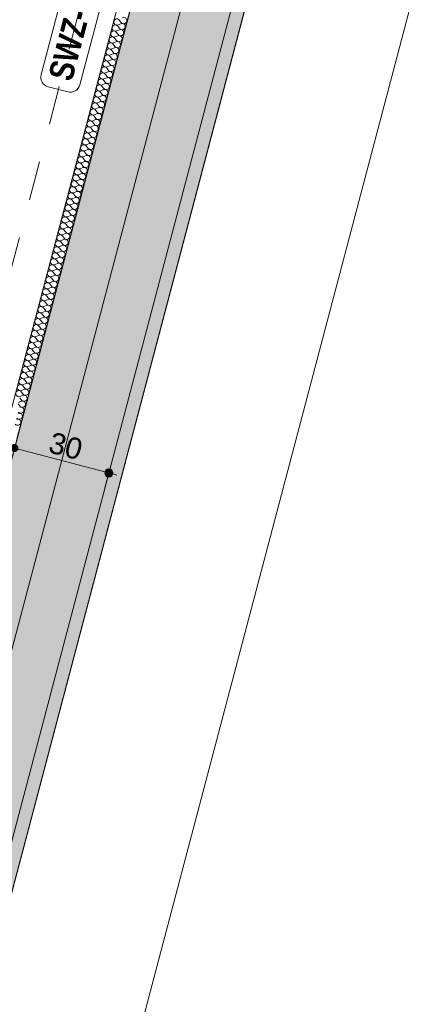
# Model space of a CAD drawing. Header units: millimetres. Extents: x -176817 to 18864955, y -12996033 to 201123.
# Tile 193 of 256: x 164863 to 166060, y -2503 to 523. Entities that reach past the tile are written whole.
import ezdxf

# ---------------------------------------------------------------- set-up
doc = ezdxf.new("R2010")
doc.units = ezdxf.units.MM
doc.header["$MEASUREMENT"] = 0
doc.linetypes.add('Przerywana', pattern=[240, 120, -120])
for name, color, linetype in [('210-A Strefy', 7, 'Continuous'), ('213-A Wymiarowanie wewnętrzne', 7, 'Continuous'), ('215-A Wymiarowanie wewnętrzne 1_50', 7, 'Continuous'), ('230-A Ściany wewnętrzne', 7, 'Continuous'), ('292-PPOŻ - Linie', 7, 'Continuous'), ('299- A Etykiety ścian', 7, 'Continuous'), ('450-K Belki', 7, 'Continuous'), ('460-K Stropy', 7, 'Continuous')]:
    doc.layers.add(name, color=color, linetype=linetype)
doc.styles.add('STYL_AUTOMATYCZNY_4', font='arial.ttf')
doc.styles.add('STYL_AUTOMATYCZNY_6', font='ARIALN.TTF')
doc.linetypes.add('PPOŻ REI 60', pattern='A,0,[3,TKI_PWY_A_AR_PAB_RZ_KN02_03_04_ Poziom +1 - fragment A1.Shx,S=3.968254,R=0,X=0,Y=0],-505,0', length=505)
doc.dimstyles.new('STYL_AUTOMATYCZNY__3', dxfattribs={"dimtxt": 64.999998, "dimasz": 47.5, "dimexe": 0.18, "dimexo": 0.0625, "dimgap": 0, "dimtad": 1, "dimdec": 1, "dimlfac": 0.1, "dimzin": 0, "dimdsep": 46, "dimtxsty": 'STYL_AUTOMATYCZNY_4', "dimblk": 'ARROWHEAD_11', "dimblk1": 'ARROWHEAD_11', "dimblk2": 'ARROWHEAD_11', "dimcen": 0.09, "dimclrd": 30, "dimclre": 30, "dimclrt": 30, "dimazin": 0, "dimtfac": 1, "dimtdec": 4, "dimtmove": 0, "dimatfit": 3, "dimfxl": 0, "dimtolj": 1, "dimtzin": 0, "dimarcsym": 0})

# ---------------------------------------------------------------- blocks, each defined once
blk = doc.blocks.new('Strop_10_2', base_point=(162764.6, -8683.8))
at = {"layer": '460-K Stropy', "color": 255, "linetype": 'Continuous', "lineweight": 0, "flags": 128}
blk.add_lwpolyline([(162764.6, -8683.8), (182194.5, -13810.9), (186627.6, 2989.1), (167197.7, 8116.1), (167169.6, 8009.8), (164703.7, -1335.4)], close=True, dxfattribs=at)
blk = doc.blocks.new('Strop_11_2', base_point=(159006, 3881))
at = {"layer": '460-K Stropy', "color": 255, "linetype": 'Continuous', "lineweight": 0, "flags": 128}
blk.add_lwpolyline([(159006, 3881), (158141.1, 603.2), (161689.6, -333.1), (161638.6, -526.6), (164703.7, -1335.4), (167169.6, 8009.8), (162828.2, 9155.4), (162145.8, 6569.2), (161952.4, 6620.2), (161832.5, 6165.8), (162025.9, 6114.7), (161770.7, 5147.8), (161577.4, 5198.9), (161460, 4754.1), (161653.4, 4703.1), (161398.1, 3735.6), (161204.7, 3786.6), (161084.9, 3332.4)], close=True, dxfattribs=at)
blk = doc.blocks.new('Sala konferencyjna_1.20_11_2', base_point=(165511.5, -7953.8))
at = {"layer": '210-A Strefy', "color": 7, "linetype": 'Continuous', "lineweight": 0, "flags": 128}
blk.add_lwpolyline([(163173.7, -8466), (173118.3, -11090.1), (176676.3, 2393.3), (166731.7, 5017.5)], close=True, dxfattribs=at)
blk = doc.blocks.new('Komunikacja pionowa - Klatka K2_K2.1_22_2', base_point=(161805.5, 392.7))
at = {"layer": '210-A Strefy', "color": 7, "linetype": 'Continuous', "lineweight": 0, "flags": 128}
blk.add_lwpolyline([(156560.1, -6720.8), (162806.3, -8369), (165520.2, 1913.9), (159273.5, 3562.2)], close=True, dxfattribs=at)
blk = doc.blocks.new('*X919')
at = {"layer": '230-A Ściany wewnętrzne', "color": 7, "linetype": 'Continuous', "lineweight": 0}
for p, q in [((165169, 521.5), (165174.9, 514)), ((165159.3, 484.7), (165165.2, 477.2)), ((165160.3, 488.4), (165169.1, 491.9)), ((165164.2, 503.1), (165170.1, 495.6)), ((165165.2, 506.8), (165174, 510.4)), ((165150.6, 451.5), (165159.4, 455.1)), ((165154.5, 466.3), (165160.4, 458.8)), ((165155.4, 469.9), (165164.3, 473.5)), ((165144.7, 429.4), (165150.7, 422)), ((165145.7, 433.1), (165154.5, 436.7)), ((165149.6, 447.8), (165155.5, 440.4)), ((165136, 396.3), (165144.8, 399.9)), ((165139.9, 411), (165145.8, 403.5)), ((165140.9, 414.7), (165149.7, 418.3)), ((165130.2, 374.2), (165136.1, 366.7)), ((165131.1, 377.9), (165140, 381.4)), ((165135, 392.6), (165140.9, 385.1)), ((165120.4, 337.3), (165126.4, 329.9)), ((165121.4, 341), (165130.2, 344.6)), ((165125.3, 355.8), (165131.2, 348.3)), ((165126.3, 359.4), (165135.1, 363)), ((165111.7, 304.2), (165120.5, 307.8)), ((165115.6, 318.9), (165121.5, 311.4)), ((165116.6, 322.6), (165125.4, 326.2)), ((165105.9, 282.1), (165111.8, 274.6)), ((165106.8, 285.8), (165115.7, 289.3)), ((165110.7, 300.5), (165116.6, 293)), ((165096.1, 245.2), (165102.1, 237.8)), ((165097.1, 248.9), (165105.9, 252.5)), ((165101, 263.7), (165106.9, 256.2)), ((165102, 267.4), (165110.8, 270.9)), ((165087.4, 212.1), (165096.2, 215.7)), ((165091.3, 226.8), (165097.2, 219.4)), ((165092.3, 230.5), (165101.1, 234.1)), ((165081.6, 190), (165087.5, 182.5)), ((165082.5, 193.7), (165091.4, 197.3)), ((165086.4, 208.4), (165092.3, 200.9)), ((165071.8, 153.2), (165077.8, 145.7)), ((165072.8, 156.8), (165081.6, 160.4)), ((165076.7, 171.6), (165082.6, 164.1)), ((165077.7, 175.3), (165086.5, 178.8)), ((165063.1, 120), (165071.9, 123.6)), ((165067, 134.7), (165072.9, 127.3)), ((165068, 138.4), (165076.8, 142)), ((165057.3, 97.9), (165063.2, 90.4)), ((165058.2, 101.6), (165067.1, 105.2)), ((165062.1, 116.3), (165068, 108.9)), ((165047.5, 61.1), (165053.5, 53.6)), ((165048.5, 64.8), (165057.3, 68.3)), ((165052.4, 79.5), (165058.3, 72)), ((165053.4, 83.2), (165062.2, 86.8)), ((165038.8, 27.9), (165047.6, 31.5)), ((165042.7, 42.7), (165048.6, 35.2)), ((165043.7, 46.3), (165052.5, 49.9)), ((165033, 5.8), (165038.9, -1.6)), ((165033.9, 9.5), (165042.8, 13.1)), ((165037.8, 24.2), (165043.7, 16.8)), ((165024.2, -27.3), (165033, -23.7)), ((165028.1, -12.6), (165034, -20.1)), ((165029.1, -8.9), (165037.9, -5.3)), ((165018.4, -49.4), (165024.3, -56.9)), ((165019.4, -45.7), (165028.2, -42.2)), ((165023.2, -31), (165029.2, -38.5)), ((165008.7, -86.3), (165014.6, -93.7)), ((165009.6, -82.6), (165018.5, -79)), ((165013.5, -67.8), (165019.4, -75.3)), ((165014.5, -64.2), (165023.3, -60.6)), ((164999.9, -119.4), (165008.7, -115.8)), ((165003.8, -104.7), (165009.7, -112.1)), ((165004.8, -101), (165013.6, -97.4)), ((164994.1, -141.5), (165000, -149)), ((164995.1, -137.8), (165003.9, -134.2)), ((164998.9, -123.1), (165004.9, -130.6)), ((164984.4, -178.3), (164990.3, -185.8)), ((164985.3, -174.7), (164994.2, -171.1)), ((164989.2, -159.9), (164995.1, -167.4)), ((164990.2, -156.2), (164999, -152.7)), ((164975.6, -211.5), (164984.4, -207.9)), ((164979.5, -196.8), (164985.4, -204.2)), ((164980.5, -193.1), (164989.3, -189.5)), ((164969.8, -233.6), (164975.7, -241.1)), ((164970.8, -229.9), (164979.6, -226.3)), ((164974.6, -215.2), (164980.6, -222.6)), ((164960.1, -270.4), (164966, -277.9)), ((164961, -266.7), (164969.9, -263.2)), ((164964.9, -252), (164970.8, -259.5)), ((164965.9, -248.3), (164974.7, -244.8)), ((164951.3, -303.6), (164960.1, -300)), ((164955.2, -288.8), (164961.1, -296.3)), ((164956.2, -285.2), (164965, -281.6)), ((164945.5, -325.7), (164951.4, -333.2)), ((164946.5, -322), (164955.3, -318.4)), ((164950.3, -307.3), (164956.3, -314.7)), ((164935.8, -362.5), (164941.7, -370)), ((164936.7, -358.8), (164945.6, -355.3)), ((164940.6, -344.1), (164946.5, -351.6)), ((164941.6, -340.4), (164950.4, -336.8)), ((164927, -395.7), (164935.8, -392.1)), ((164930.9, -380.9), (164936.8, -388.4)), ((164931.9, -377.3), (164940.7, -373.7)), ((164921.2, -417.8), (164927.1, -425.2)), ((164922.2, -414.1), (164931, -410.5)), ((164926, -399.4), (164932, -406.8)), ((164912.4, -450.9), (164921.3, -447.3)), ((164916.3, -436.2), (164922.2, -443.7)), ((164917.3, -432.5), (164926.1, -428.9)), ((164906.6, -473), (164912.5, -480.5)), ((164907.6, -469.3), (164916.4, -465.8)), ((164911.5, -454.6), (164917.4, -462.1)), ((164896.9, -509.9), (164902.8, -517.3)), ((164897.9, -506.2), (164906.7, -502.6)), ((164901.7, -491.4), (164907.7, -498.9)), ((164902.7, -487.8), (164911.5, -484.2)), ((164888.1, -543), (164897, -539.4)), ((164892, -528.3), (164897.9, -535.7)), ((164893, -524.6), (164901.8, -521)), ((164882.3, -565.1), (164888.2, -572.6)), ((164883.3, -561.4), (164892.1, -557.8)), ((164887.2, -546.7), (164893.1, -554.2)), ((164872.6, -601.9), (164878.5, -609.4)), ((164873.6, -598.3), (164882.4, -594.7)), ((164877.5, -583.5), (164883.4, -591)), ((164878.4, -579.8), (164887.2, -576.3)), ((164863.8, -635.1), (164872.7, -631.5)), ((164867.7, -620.4), (164873.6, -627.8)), ((164868.7, -616.7), (164877.5, -613.1)), ((164858, -657.2), (164863.9, -664.7)), ((164859, -653.5), (164867.8, -649.9)), ((164862.9, -638.8), (164868.8, -646.2))]:
    blk.add_line(p, q, dxfattribs=at)
for centre, start, end in [((165161.6, 515.6), 38.3481, 292.0879), ((165182.4, 519.9), 218.3481, 345.218), ((165182.4, 519.9), 345.218, 112.0879), ((165151.9, 478.8), 38.3481, 292.0879), ((165156.7, 497.2), 38.3481, 292.0879), ((165172.7, 483.1), 345.218, 112.0879), ((165177.6, 501.5), 218.3481, 345.218), ((165177.6, 501.5), 345.218, 112.0879), ((165147, 460.3), 38.3481, 292.0879), ((165163, 446.3), 345.218, 112.0879), ((165167.8, 464.7), 218.3481, 345.218), ((165167.8, 464.7), 345.218, 112.0879), ((165172.7, 483.1), 218.3481, 345.218), ((165137.3, 423.5), 38.3481, 292.0879), ((165142.1, 441.9), 38.3481, 292.0879), ((165158.1, 427.9), 218.3481, 345.218), ((165158.1, 427.9), 345.218, 112.0879), ((165163, 446.3), 218.3481, 345.218), ((165127.6, 386.7), 38.3481, 292.0879), ((165132.4, 405.1), 38.3481, 292.0879), ((165148.4, 391), 345.218, 112.0879), ((165153.3, 409.4), 218.3481, 345.218), ((165153.3, 409.4), 345.218, 112.0879), ((165122.7, 368.3), 38.3481, 292.0879), ((165138.7, 354.2), 345.218, 112.0879), ((165143.5, 372.6), 218.3481, 345.218), ((165143.5, 372.6), 345.218, 112.0879), ((165148.4, 391), 218.3481, 345.218), ((165113, 331.4), 38.3481, 292.0879), ((165117.8, 349.8), 38.3481, 292.0879), ((165133.8, 335.8), 218.3481, 345.218), ((165133.8, 335.8), 345.218, 112.0879), ((165138.7, 354.2), 218.3481, 345.218), ((165103.3, 294.6), 38.3481, 292.0879), ((165108.1, 313), 38.3481, 292.0879), ((165124.1, 298.9), 345.218, 112.0879), ((165129, 317.4), 218.3481, 345.218), ((165129, 317.4), 345.218, 112.0879), ((165098.4, 276.2), 38.3481, 292.0879), ((165119.2, 280.5), 218.3481, 345.218), ((165119.2, 280.5), 345.218, 112.0879), ((165124.1, 298.9), 218.3481, 345.218), ((165088.7, 239.3), 38.3481, 292.0879), ((165093.5, 257.8), 38.3481, 292.0879), ((165109.5, 243.7), 345.218, 112.0879), ((165114.4, 262.1), 218.3481, 345.218), ((165114.4, 262.1), 345.218, 112.0879), ((165079, 202.5), 38.3481, 292.0879), ((165083.8, 220.9), 38.3481, 292.0879), ((165099.8, 206.9), 345.218, 112.0879), ((165104.7, 225.3), 218.3481, 345.218), ((165104.7, 225.3), 345.218, 112.0879), ((165109.5, 243.7), 218.3481, 345.218), ((165074.1, 184.1), 38.3481, 292.0879), ((165094.9, 188.4), 218.3481, 345.218), ((165094.9, 188.4), 345.218, 112.0879), ((165099.8, 206.9), 218.3481, 345.218), ((165064.4, 147.3), 38.3481, 292.0879), ((165069.2, 165.7), 38.3481, 292.0879), ((165085.2, 151.6), 345.218, 112.0879), ((165090.1, 170), 218.3481, 345.218), ((165090.1, 170), 345.218, 112.0879), ((165059.5, 128.8), 38.3481, 292.0879), ((165075.5, 114.8), 345.218, 112.0879), ((165080.4, 133.2), 218.3481, 345.218), ((165080.4, 133.2), 345.218, 112.0879), ((165085.2, 151.6), 218.3481, 345.218), ((165049.8, 92), 38.3481, 292.0879), ((165054.7, 110.4), 38.3481, 292.0879), ((165070.6, 96.4), 218.3481, 345.218), ((165070.6, 96.4), 345.218, 112.0879), ((165075.5, 114.8), 218.3481, 345.218), ((165040.1, 55.2), 38.3481, 292.0879), ((165044.9, 73.6), 38.3481, 292.0879), ((165060.9, 59.5), 345.218, 112.0879), ((165065.8, 77.9), 218.3481, 345.218), ((165065.8, 77.9), 345.218, 112.0879), ((165035.2, 36.8), 38.3481, 292.0879), ((165051.2, 22.7), 345.218, 112.0879), ((165056.1, 41.1), 218.3481, 345.218), ((165056.1, 41.1), 345.218, 112.0879), ((165060.9, 59.5), 218.3481, 345.218), ((165025.5, -0.1), 38.3481, 292.0879), ((165030.4, 18.3), 38.3481, 292.0879), ((165046.3, 4.3), 218.3481, 345.218), ((165046.3, 4.3), 345.218, 112.0879), ((165051.2, 22.7), 218.3481, 345.218), ((165015.8, -36.9), 38.3481, 292.0879), ((165020.6, -18.5), 38.3481, 292.0879), ((165036.6, -32.6), 345.218, 112.0879), ((165041.5, -14.2), 218.3481, 345.218), ((165041.5, -14.2), 345.218, 112.0879), ((165010.9, -55.3), 38.3481, 292.0879), ((165026.9, -69.4), 345.218, 112.0879), ((165031.8, -51), 218.3481, 345.218), ((165031.8, -51), 345.218, 112.0879), ((165036.6, -32.6), 218.3481, 345.218), ((165001.2, -92.2), 38.3481, 292.0879), ((165006.1, -73.8), 38.3481, 292.0879), ((165022, -87.8), 218.3481, 345.218), ((165022, -87.8), 345.218, 112.0879), ((165026.9, -69.4), 218.3481, 345.218), ((164991.5, -129), 38.3481, 292.0879), ((164996.3, -110.6), 38.3481, 292.0879), ((165012.3, -124.7), 345.218, 112.0879), ((165017.2, -106.2), 218.3481, 345.218), ((165017.2, -106.2), 345.218, 112.0879), ((164986.6, -147.4), 38.3481, 292.0879), ((165007.5, -143.1), 218.3481, 345.218), ((165007.5, -143.1), 345.218, 112.0879), ((165012.3, -124.7), 218.3481, 345.218), ((164976.9, -184.3), 38.3481, 292.0879), ((164981.8, -165.8), 38.3481, 292.0879), ((164997.7, -179.9), 345.218, 112.0879), ((165002.6, -161.5), 218.3481, 345.218), ((165002.6, -161.5), 345.218, 112.0879), ((164967.2, -221.1), 38.3481, 292.0879), ((164972, -202.7), 38.3481, 292.0879), ((164988, -216.7), 345.218, 112.0879), ((164992.9, -198.3), 218.3481, 345.218), ((164992.9, -198.3), 345.218, 112.0879), ((164997.7, -179.9), 218.3481, 345.218), ((164962.3, -239.5), 38.3481, 292.0879), ((164983.2, -235.2), 218.3481, 345.218), ((164983.2, -235.2), 345.218, 112.0879), ((164988, -216.7), 218.3481, 345.218), ((164952.6, -276.3), 38.3481, 292.0879), ((164957.5, -257.9), 38.3481, 292.0879), ((164973.4, -272), 345.218, 112.0879), ((164978.3, -253.6), 218.3481, 345.218), ((164978.3, -253.6), 345.218, 112.0879), ((164947.7, -294.8), 38.3481, 292.0879), ((164963.7, -308.8), 345.218, 112.0879), ((164968.6, -290.4), 218.3481, 345.218), ((164968.6, -290.4), 345.218, 112.0879), ((164973.4, -272), 218.3481, 345.218), ((164938, -331.6), 38.3481, 292.0879), ((164942.9, -313.2), 38.3481, 292.0879), ((164958.9, -327.2), 218.3481, 345.218), ((164958.9, -327.2), 345.218, 112.0879), ((164963.7, -308.8), 218.3481, 345.218), ((164928.3, -368.4), 38.3481, 292.0879), ((164933.2, -350), 38.3481, 292.0879), ((164949.1, -364.1), 345.218, 112.0879), ((164954, -345.7), 218.3481, 345.218), ((164954, -345.7), 345.218, 112.0879), ((164923.4, -386.8), 38.3481, 292.0879), ((164939.4, -400.9), 345.218, 112.0879), ((164944.3, -382.5), 218.3481, 345.218), ((164944.3, -382.5), 345.218, 112.0879), ((164949.1, -364.1), 218.3481, 345.218), ((164913.7, -423.7), 38.3481, 292.0879), ((164918.6, -405.3), 38.3481, 292.0879), ((164934.6, -419.3), 218.3481, 345.218), ((164934.6, -419.3), 345.218, 112.0879), ((164939.4, -400.9), 218.3481, 345.218), ((164904, -460.5), 38.3481, 292.0879), ((164908.9, -442.1), 38.3481, 292.0879), ((164924.8, -456.2), 345.218, 112.0879), ((164929.7, -437.7), 218.3481, 345.218), ((164929.7, -437.7), 345.218, 112.0879), ((164899.1, -478.9), 38.3481, 292.0879), ((164915.1, -493), 345.218, 112.0879), ((164920, -474.6), 218.3481, 345.218), ((164920, -474.6), 345.218, 112.0879), ((164924.8, -456.2), 218.3481, 345.218), ((164889.4, -515.8), 38.3481, 292.0879), ((164894.3, -497.3), 38.3481, 292.0879), ((164910.3, -511.4), 218.3481, 345.218), ((164910.3, -511.4), 345.218, 112.0879), ((164915.1, -493), 218.3481, 345.218), ((164879.7, -552.6), 38.3481, 292.0879), ((164884.6, -534.2), 38.3481, 292.0879), ((164900.5, -548.3), 345.218, 112.0879), ((164905.4, -529.8), 218.3481, 345.218), ((164905.4, -529.8), 345.218, 112.0879), ((164874.8, -571), 38.3481, 292.0879), ((164895.7, -566.7), 218.3481, 345.218), ((164895.7, -566.7), 345.218, 112.0879), ((164900.5, -548.3), 218.3481, 345.218), ((164865.1, -607.9), 38.3481, 292.0879), ((164870, -589.4), 38.3481, 292.0879), ((164886, -603.5), 345.218, 112.0879), ((164890.8, -585.1), 218.3481, 345.218), ((164890.8, -585.1), 345.218, 112.0879), ((164860.3, -626.3), 38.3481, 292.0879), ((164876.2, -640.3), 345.218, 112.0879), ((164881.1, -621.9), 218.3481, 345.218), ((164881.1, -621.9), 345.218, 112.0879), ((164886, -603.5), 218.3481, 345.218), ((164871.4, -658.8), 218.3481, 345.218), ((164871.4, -658.8), 345.218, 112.0879), ((164876.2, -640.3), 218.3481, 345.218), ((164861.7, -695.6), 345.218, 112.0879), ((164866.5, -677.2), 218.3481, 345.218), ((164866.5, -677.2), 345.218, 112.0879), ((164856.8, -714), 218.3481, 345.218), ((164856.8, -714), 345.218, 112.0879), ((164861.7, -695.6), 218.3481, 345.218)]:
    blk.add_arc(centre, 9.52, start, end, dxfattribs=at)
blk = doc.blocks.new('Ściana_32_2', base_point=(162947.9, -8577.1))
at = {"layer": '230-A Ściany wewnętrzne', "linetype": 'Continuous', "lineweight": 0, "true_color": 0x000000}
h = blk.add_hatch(dxfattribs=at)
h.set_pattern_fill('Beton_zbrojony_0002', color=18, style=0, pattern_type=2)
h.set_pattern_definition([(45, (0, 0), (-49.497475, 49.497475), []), (45, (-24.75, 24.75), (-49.497475, 49.497475), [52.5, -17.5])])
h.paths.add_polyline_path([(165558.4, 1903.8), (162845, -8379.2), (163135.1, -8455.8), (165848.5, 1827.2)])
h = blk.add_hatch(dxfattribs=at)
h.set_pattern_fill('Tynk_0002', color=18, style=0, pattern_type=2)
h.set_pattern_definition([(0, (0, 0), (0, 86.60254), [0, -50]), (0, (25, 43.3), (0, 86.60254), [0, -50])])
h.paths.add_polyline_path([(163173.7, -8466), (165887.2, 1817), (165848.5, 1827.2), (163135.1, -8455.8)])
at = {"layer": '230-A Ściany wewnętrzne', "color": 7, "linetype": 'Continuous', "lineweight": 0}
for p, q in [((165558.4, 1903.8), (162845, -8379.2)), ((163135.1, -8455.8), (165848.5, 1827.2))]:
    blk.add_line(p, q, dxfattribs=at)
at = {"layer": '230-A Ściany wewnętrzne', "color": 7, "linetype": 'Continuous', "lineweight": 0, "flags": 128}
for points in [[(165519.7, 1914), (162998.1, -7642.2)], [(163365.5, -7739.2), (165887.2, 1817)]]:
    blk.add_lwpolyline(points, dxfattribs=at)
at = {"layer": '230-A Ściany wewnętrzne', "color": 7, "lineweight": 0}
blk.add_blockref('*X919', (0, 0), dxfattribs=at)
blk = doc.blocks.new('Belka_207_2', base_point=(165413.4, 1942))
at = {"layer": '450-K Belki', "color": 154, "linetype": 'Przerywana', "lineweight": 0}
for p, q in [((165413.4, 1942), (164686.2, -813.6)), ((165413.4, 1942), (165558.4, 1903.8)), ((165558.4, 1903.8), (164831.3, -851.9)), ((164686.2, -813.6), (164831.3, -851.9))]:
    blk.add_line(p, q, dxfattribs=at)
blk = doc.blocks.new('*D3111')
at = {"layer": '213-A Wymiarowanie wewnętrzne', "linetype": 'Continuous', "lineweight": 200}
for points in [[(165953.6, 2272.8), (165954.5, 2268), (165957.2, 2264), (165961.3, 2261.3), (165966.1, 2260.3), (165970.8, 2261.3), (165974.9, 2264), (165977.6, 2268), (165978.6, 2272.8), (165977.6, 2277.6), (165974.9, 2281.7), (165970.8, 2284.4), (165966.1, 2285.3), (165961.3, 2284.4), (165957.2, 2281.7), (165954.5, 2277.6)], [(175975.5, -371.7), (175976.5, -376.5), (175979.2, -380.5), (175983.2, -383.3), (175988, -384.2), (175992.8, -383.3), (175996.9, -380.5), (175999.6, -376.5), (176000.5, -371.7), (175999.6, -366.9), (175996.9, -362.9), (175992.8, -360.2), (175988, -359.2), (175983.2, -360.2), (175979.2, -362.9), (175976.5, -366.9)]]:
    blk.add_hatch(color=30, dxfattribs=at).paths.add_polyline_path(points)
at = {"layer": '213-A Wymiarowanie wewnętrzne', "color": 30, "linetype": 'Continuous', "lineweight": 0}
for p, q in [((165978, 2318.2), (165969.3, 2284.9)), ((175975.9, -368.5), (165978.1, 2269.6)), ((165962.9, 2260.7), (165954.1, 2227.5))]:
    blk.add_line(p, q, dxfattribs=at)
blk.add_circle((165966.1, 2272.8), 12.5, dxfattribs=at)
at = {"layer": '213-A Wymiarowanie wewnętrzne', "color": 30, "lineweight": 200, "insert": (170836.6, 1001.1), "char_height": 65, "attachment_point": 7, "rotation": 345.218, "style": 'STYL_AUTOMATYCZNY_4'}
blk.add_mtext('\\A1;{\\pql;\\fArial|b0|i0|c238|p0;\\W1.000000;1\xa0036,5}', dxfattribs=at)
blk = doc.blocks.new('ARROWHEAD_11')
at = {"color": 0, "linetype": 'Continuous', "lineweight": 0}
blk.add_line((0, 0), (-1, 0), dxfattribs=at)
at = {"color": 0, "linetype": 'Continuous', "lineweight": 0, "const_width": 0.25, "flags": 128}
blk.add_lwpolyline([(-0.125, 0, 1), (0.125, 0, 1)], format="xyb", close=True, dxfattribs=at)
blk = doc.blocks.new('*D3284')
at = {"layer": '213-A Wymiarowanie wewnętrzne', "linetype": 'Continuous', "lineweight": 200}
for points in [[(166507.4, 2294.3), (166508.3, 2289.5), (166511, 2285.4), (166515.1, 2282.7), (166519.9, 2281.8), (166524.6, 2282.7), (166528.7, 2285.4), (166531.4, 2289.5), (166532.4, 2294.3), (166531.4, 2299.1), (166528.7, 2303.1), (166524.6, 2305.8), (166519.9, 2306.8), (166515.1, 2305.8), (166511, 2303.1), (166508.3, 2299.1)], [(163631.2, -8605.5), (163632.1, -8610.3), (163634.8, -8614.4), (163638.9, -8617.1), (163643.7, -8618), (163648.5, -8617.1), (163652.5, -8614.4), (163655.2, -8610.3), (163656.2, -8605.5), (163655.2, -8600.7), (163652.5, -8596.7), (163648.5, -8594), (163643.7, -8593), (163638.9, -8594), (163634.8, -8596.7), (163632.1, -8600.7)]]:
    blk.add_hatch(color=30, dxfattribs=at).paths.add_polyline_path(points)
at = {"layer": '213-A Wymiarowanie wewnętrzne', "color": 30, "linetype": 'Continuous', "lineweight": 0}
for p, q in [((166474.5, 2306.2), (166507.8, 2297.5)), ((166516.7, 2282.2), (163646.9, -8593.4)), ((166531.9, 2291.1), (166565.2, 2282.3)), ((163598.4, -8593.6), (163631.6, -8602.3)), ((163640.5, -8617.6), (163637.3, -8629.7)), ((163655.8, -8608.7), (163689, -8617.5))]:
    blk.add_line(p, q, dxfattribs=at)
for centre in [(166519.9, 2294.3), (163643.7, -8605.5)]:
    blk.add_circle(centre, 12.5, dxfattribs=at)
at = {"layer": '213-A Wymiarowanie wewnętrzne', "color": 30, "lineweight": 200, "insert": (165031.3, -3296.1), "char_height": 65, "attachment_point": 7, "rotation": 75.218, "style": 'STYL_AUTOMATYCZNY_4'}
blk.add_mtext('\\A1;{\\pql;\\fArial|b0|i0|c238|p0;\\W1.000000;1\xa0127,3}', dxfattribs=at)
blk = doc.blocks.new('*D3839')
at = {"layer": '215-A Wymiarowanie wewnętrzne 1_50', "linetype": 'Continuous', "lineweight": 200}
for points in [[(164834.2, -793.5), (164835.1, -798.3), (164837.8, -802.3), (164841.9, -805.1), (164846.7, -806), (164851.4, -805.1), (164855.5, -802.3), (164858.2, -798.3), (164859.2, -793.5), (164858.2, -788.7), (164855.5, -784.7), (164851.4, -782), (164846.7, -781), (164841.9, -782), (164837.8, -784.7), (164835.1, -788.7)], [(165124.2, -870.1), (165125.2, -874.8), (165127.9, -878.9), (165132, -881.6), (165136.7, -882.6), (165141.5, -881.6), (165145.6, -878.9), (165148.3, -874.8), (165149.2, -870.1), (165148.3, -865.3), (165145.6, -861.2), (165141.5, -858.5), (165136.7, -857.6), (165132, -858.5), (165127.9, -861.2), (165125.2, -865.3)]]:
    blk.add_hatch(color=30, dxfattribs=at).paths.add_polyline_path(points)
at = {"layer": '215-A Wymiarowanie wewnętrzne 1_50', "color": 30, "linetype": 'Continuous', "lineweight": 0}
for p, q in [((164858.8, -796.7), (165124.7, -866.9)), ((165139.9, -858), (165148.7, -824.7)), ((165148.8, -873.2), (165160.9, -876.4)), ((165124.8, -915.4), (165133.5, -882.1))]:
    blk.add_line(p, q, dxfattribs=at)
blk.add_circle((165136.7, -870.1), 12.5, dxfattribs=at)
at = {"layer": '215-A Wymiarowanie wewnętrzne 1_50', "color": 30, "lineweight": 200, "insert": (164947.1, -806.6), "char_height": 65, "attachment_point": 7, "rotation": 345.218, "style": 'STYL_AUTOMATYCZNY_4'}
blk.add_mtext('\\A1;{\\pql;\\fArial|b0|i0|c238|p0;\\W1.000000;30}', dxfattribs=at)
blk = doc.blocks.new('Etykieta_90_2', base_point=(165212.9, 751))
at = {"layer": '299- A Etykiety ścian', "color": 5, "linetype": 'Continuous', "lineweight": 0}
blk.add_line((165212.9, 751), (165164.5, 763.8), dxfattribs=at)
at = {"layer": '299- A Etykiety ścian', "color": 5, "linetype": 'Continuous', "lineweight": 0, "flags": 128}
blk.add_lwpolyline([(165048.2, 323, -0.414214), (165010.5, 301), (164950.7, 316.8, -0.414214), (164928.8, 354.5), (165161.4, 1236, -0.414214), (165199.1, 1258), (165258.8, 1242.3, -0.414214), (165280.8, 1204.5)], format="xyb", close=True, dxfattribs=at)
at = {"layer": '299- A Etykiety ścian', "color": 7, "lineweight": 0, "insert": (164950.2, 348.9), "char_height": 75, "attachment_point": 1, "rotation": 75.218, "style": 'STYL_AUTOMATYCZNY_6'}
blk.add_mtext('\\A1;{\\pql;\\pt0,1000;\\fArial Narrow|b1|i0|c238|p0;\\W1.000000;SWZ-4.OK1.OK2.AKU\\fArial Narrow|b1|i0|c238|p0;\\W1.000000;\\A1{\\H.66x;\\S^  ;}\\fArial Narrow|b1|i0|c238|p0;\\W1.000000;\\fArial Narrow|b1|i0|c238|p0;\\W1.000000;\\A1{\\H.66x;\\S^  ;}\\fArial Narrow|b1|i0|c238|p0;\\W1.000000; \\fArial Narrow|b1|i0|c238|p0;\\W1.000000;\\fArial Narrow|b1|i0|c238|p0;\\W1.000000;\\fArial Narrow|b1|i0|c238|p0;\\W1.000000;\\fArial Narrow|b1|i0|c238|p0;\\W1.000000;\\fArial Narrow|b1|i0|c238|p0;\\W1.000000;\\fArial Narrow|b1|i0|c238|p0;\\W1.000000;\\fArial Narrow|b1|i0|c238|p0;\\W1.000000;\\fArial Narrow|b1|i0|c238|p0;\\W1.000000;\\fArial Narrow|b1|i0|c238|p0;\\W1.000000;\\fArial Narrow|b1|i0|c238|p0;\\W1.000000;\\fArial Narrow|b1|i0|c238|p0;\\W1.000000;\\fArial Narrow|b1|i0|c238|p0;\\W1.000000;\\fArial Narrow|b1|i0|c238|p0;\\W1.000000;\\fArial Narrow|b1|i0|c238|p0;\\W1.000000;\\fArial Narrow|b1|i0|c238|p0;\\W1.000000;\\fArial Narrow|b1|i0|c238|p0;\\W1.000000;\\fArial Narrow|b1|i0|c238|p0;\\W1.000000;\\fArial Narrow|b1|i0|c238|p0;\\W1.000000;\\fArial Narrow|b1|i0|c238|p0;\\W1.000000;\\fArial Narrow|b1|i0|c238|p0;\\W1.000000;\\fArial Narrow|b1|i0|c238|p0;\\W1.000000;\\fArial Narrow|b1|i0|c238|p0;\\W1.000000;\\fArial Narrow|b1|i0|c238|p0;\\W1.000000;\\fArial Narrow|b1|i0|c238|p0;\\W1.000000;\\fArial Narrow|b1|i0|c238|p0;\\W1.000000;\\fArial Narrow|b1|i0|c238|p0;\\W1.000000;\\fArial Narrow|b1|i0|c238|p0;\\W1.000000;\\fArial Narrow|b1|i0|c238|p0;\\W1.000000;\\fArial Narrow|b1|i0|c238|p0;\\W1.000000;\\fArial Narrow|b1|i0|c238|p0;\\W1.000000;\\fArial Narrow|b1|i0|c238|p0;\\W1.000000;\\fArial Narrow|b1|i0|c238|p0;\\W1.000000;\\fArial Narrow|b1|i0|c238|p0;\\W1.000000;\\fArial Narrow|b1|i0|c238|p0;\\W1.000000;\\fArial Narrow|b1|i0|c238|p0;\\W1.000000;\\fArial Narrow|b1|i0|c238|p0;\\W1.000000;\\fArial Narrow|b1|i0|c238|p0;\\W1.000000;\\fArial Narrow|b1|i0|c238|p0;\\W1.000000;\\fArial Narrow|b1|i0|c238|p0;\\W1.000000;\\fArial Narrow|b1|i0|c238|p0;\\W1.000000;\\fArial Narrow|b1|i0|c238|p0;\\W1.000000;\\fArial Narrow|b1|i0|c238|p0;\\W1.000000;\\fArial Narrow|b1|i0|c238|p0;\\W1.000000;}', dxfattribs=at)

msp = doc.modelspace()

# ---------------------------------------------------------------- linework, layer by layer
at = {"layer": '210-A Strefy', "color": 252, "linetype": 'Continuous', "lineweight": 0, "flags": 128}
msp.add_lwpolyline([(163173.73, -8466), (173118.33, -11090.13), (176676.28, 2393.35), (166731.67, 5017.47)], close=True, dxfattribs=at)
at = {"layer": '210-A Strefy', "color": 214, "linetype": 'Continuous', "lineweight": 0, "flags": 128}
msp.add_lwpolyline([(156560.11, -6720.83), (162806.3, -8369.04), (165520.18, 1913.86), (159273.54, 3562.19)], close=True, dxfattribs=at)
at = {"layer": '292-PPOŻ - Linie', "color": 5, "linetype": 'PPOŻ REI 60', "lineweight": 0}
msp.add_lwpolyline([(159120.44, 3726.7), (165734.06, 1981.53), (162986.19, -8432.02)], dxfattribs=at)

# ---------------------------------------------------------------- block references
at = {"layer": '210-A Strefy', "color": 7, "linetype": 'Continuous', "lineweight": 0}
for name, p in [('Sala konferencyjna_1.20_11_2', (165511.54, -7953.77)), ('Komunikacja pionowa - Klatka K2_K2.1_22_2', (161805.48, 392.72))]:
    msp.add_blockref(name, p, dxfattribs=at)
at = {"layer": '230-A Ściany wewnętrzne', "color": 7, "lineweight": 0}
msp.add_blockref('Ściana_32_2', (162947.92, -8577.06), dxfattribs=at)
at = {"layer": '299- A Etykiety ścian', "color": 5, "linetype": 'Continuous', "lineweight": 0}
msp.add_blockref('Etykieta_90_2', (165212.85, 751), dxfattribs=at)
at = {"layer": '450-K Belki', "color": 154, "lineweight": 0}
msp.add_blockref('Belka_207_2', (165413.38, 1942.05), dxfattribs=at)
at = {"layer": '460-K Stropy', "color": 255, "linetype": 'Continuous', "lineweight": 0}
for name, p in [('Strop_11_2', (159006.02, 3881)), ('Strop_10_2', (162764.61, -8683.82))]:
    msp.add_blockref(name, p, dxfattribs=at)

# ---------------------------------------------------------------- dimensions: what is measured, and where the dimension line sits
at = {"layer": '213-A Wymiarowanie wewnętrzne', "color": 30, "linetype": 'Continuous', "lineweight": 200}
for base, p1, p2, angle, picture, middle, turn in [((163643.68, -8605.52), (165702.83, 2509.86), (164163.58, -8742.71), 255.21803, '*D3284', (165037.13, -3146.46), 75.21803), ((165966.06, 2272.83), (176702.2, 2334.79), (165848.48, 1827.23), 165.21803, '*D3111', (170986.21, 995.2), 345.21803)]:
    dim = msp.add_linear_dim(base=base, p1=p1, p2=p2, angle=angle, dimstyle='STYL_AUTOMATYCZNY__3', dxfattribs=at)
    dim.commit()
    dim.dimension.update_dxf_attribs({"geometry": picture, "text_midpoint": middle, "dimtype": 160, "text_rotation": turn})
at = {"layer": '215-A Wymiarowanie wewnętrzne 1_50', "color": 30, "linetype": 'Continuous', "lineweight": 200}
dim = msp.add_linear_dim(base=(165136.74, -870.05), p1=(164703.69, -1335.36), p2=(164489.85, -3321.53), angle=345.21803, dimstyle='STYL_AUTOMATYCZNY__3', dxfattribs=at)
dim.commit()
dim.dimension.update_dxf_attribs({"geometry": '*D3839', "text_midpoint": (165003.2, -787.76), "dimtype": 160, "text_rotation": 345.21803})

doc.saveas('drawing.dxf')
